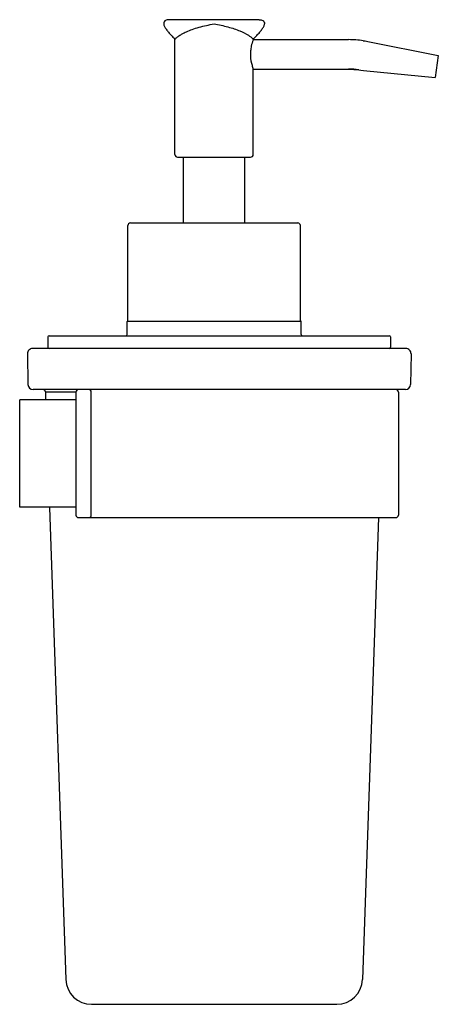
# Model space of a CAD drawing. Header units: millimetres. Extents: x 3990.935 to 3991.017, y 1928.138 to 1928.33.
import ezdxf

# ---------------------------------------------------------------- set-up
doc = ezdxf.new("R2010")
doc.units = ezdxf.units.MM
doc.layers.add('SANINDUSA', color=3, linetype='Continuous')

msp = doc.modelspace()

# ---------------------------------------------------------------- linework, layer by layer
at = {"layer": 'SANINDUSA'}
for p, q in [((3990.98191, 1928.32969), (3990.96435, 1928.32969)), ((3990.96548, 1928.30336), (3990.96548, 1928.32588)), ((3990.96548, 1928.30336), (3990.96548, 1928.32588)), ((3990.98077, 1928.32579), (3990.98074, 1928.3257)), ((3990.98077, 1928.32588), (3990.98084, 1928.32595)), ((3990.98077, 1928.32579), (3990.98077, 1928.32588)), ((3990.98077, 1928.32579), (3990.98077, 1928.32588)), ((3990.98077, 1928.32579), (3990.99941, 1928.32579)), ((3991.00226, 1928.32558), (3991.00264, 1928.32553)), ((3991.00264, 1928.32553), (3991.00314, 1928.32544)), ((3991.00314, 1928.32544), (3991.01694, 1928.32267)), ((3991.01694, 1928.32267), (3991.01631, 1928.31843)), ((3990.98077, 1928.30336), (3990.98077, 1928.32006)), ((3990.98077, 1928.30336), (3990.98077, 1928.32006)), ((3990.98077, 1928.32006), (3990.99941, 1928.32006)), ((3990.99941, 1928.32006), (3991.00141, 1928.31991)), ((3991.00141, 1928.31991), (3991.0018, 1928.31986)), ((3991.0018, 1928.31986), (3991.0023, 1928.3198)), ((3991.0023, 1928.3198), (3991.01631, 1928.31843)), ((3990.96598, 1928.30286), (3990.98027, 1928.30286)), ((3990.96713, 1928.29001), (3990.96713, 1928.30286)), ((3990.97913, 1928.29001), (3990.97913, 1928.30286)), ((3990.95678, 1928.29001), (3990.98948, 1928.29001)), ((3990.95628, 1928.27099), (3990.95628, 1928.28951)), ((3990.95628, 1928.27099), (3990.95628, 1928.28951)), ((3990.98998, 1928.27099), (3990.98998, 1928.28951)), ((3990.98998, 1928.27099), (3990.98998, 1928.28951)), ((3990.95613, 1928.26826), (3990.95613, 1928.27076)), ((3990.99013, 1928.27076), (3990.95613, 1928.27076)), ((3990.99013, 1928.26826), (3990.99013, 1928.27076)), ((3990.94065, 1928.26776), (3990.94065, 1928.26576)), ((3990.9409, 1928.26801), (3991.00736, 1928.26801)), ((3991.00761, 1928.26776), (3991.00761, 1928.26576)), ((3991.01061, 1928.26551), (3990.93765, 1928.26551)), ((3990.93665, 1928.26449), (3990.93675, 1928.25849)), ((3991.01161, 1928.26449), (3991.01151, 1928.25849)), ((3991.01051, 1928.25751), (3990.93775, 1928.25751)), ((3990.94015, 1928.25703), (3990.9402, 1928.25551)), ((3990.94015, 1928.25703), (3990.94613, 1928.25703)), ((3990.93513, 1928.23451), (3990.93513, 1928.25551)), ((3990.94613, 1928.25551), (3990.93513, 1928.25551)), ((3990.94613, 1928.25701), (3990.94613, 1928.23301)), ((3990.94913, 1928.23301), (3990.94913, 1928.25701)), ((3991.00913, 1928.25701), (3991.00913, 1928.23301)), ((3990.94613, 1928.23451), (3990.93513, 1928.23451)), ((3990.94093, 1928.2345), (3990.94415, 1928.14233)), ((3990.94663, 1928.23251), (3991.00863, 1928.23251)), ((3991.00526, 1928.23251), (3991.00211, 1928.14233)), ((3990.94915, 1928.13751), (3990.99711, 1928.13751))]:
    msp.add_line(p, q, dxfattribs=at)
for points in [[(3990.96328, 1928.32886), (3990.96328, 1928.32878), (3990.96331, 1928.32864), (3990.96336, 1928.32851), (3990.96343, 1928.32837), (3990.9635, 1928.32823), (3990.96358, 1928.32809), (3990.96367, 1928.32796), (3990.96377, 1928.32781), (3990.96388, 1928.32767), (3990.96399, 1928.32753), (3990.96411, 1928.32738), (3990.96423, 1928.32723), (3990.96436, 1928.32708), (3990.96449, 1928.32693), (3990.96463, 1928.32678), (3990.96478, 1928.32662), (3990.96493, 1928.32646), (3990.96508, 1928.32629), (3990.96525, 1928.32613), (3990.96542, 1928.32595), (3990.96548, 1928.32588)], [(3990.98084, 1928.32595), (3990.98101, 1928.32613), (3990.98117, 1928.32629), (3990.98133, 1928.32646), (3990.98148, 1928.32662), (3990.98163, 1928.32678), (3990.98176, 1928.32693), (3990.9819, 1928.32708), (3990.98203, 1928.32723), (3990.98215, 1928.32738), (3990.98227, 1928.32753), (3990.98238, 1928.32767), (3990.98248, 1928.32781), (3990.98258, 1928.32796), (3990.98268, 1928.32809), (3990.98276, 1928.32823), (3990.98283, 1928.32837), (3990.98289, 1928.32851), (3990.98294, 1928.32864), (3990.98297, 1928.32878), (3990.98298, 1928.32886)]]:
    msp.add_lwpolyline(points, dxfattribs=at)
for centre, radius, start, end in [((3990.97759, 1928.32284), 0.00441, 43.6934, 45.1351), ((3990.99941, 1928.30643), 0.01936, 81.5327, 90), ((3990.99941, 1928.30643), 0.01363, 81.5327, 90), ((3990.96598, 1928.30336), 0.0005, 180, 270), ((3990.98027, 1928.30336), 0.0005, 270, 0), ((3990.95678, 1928.28951), 0.0005, 90, 180), ((3990.98948, 1928.28951), 0.0005, 0, 90), ((3990.95638, 1928.27076), 0.00025, 113.6268, 180), ((3990.98988, 1928.27076), 0.00025, 0, 66.3732), ((3990.9409, 1928.26776), 0.00025, 90, 180), ((3990.95588, 1928.26826), 0.00025, 270, 0), ((3990.99038, 1928.26826), 0.00025, 180, 270), ((3991.00736, 1928.26776), 0.00025, 0, 90), ((3990.93765, 1928.26451), 0.001, 90, 181), ((3990.9409, 1928.26576), 0.00025, 180, 270), ((3991.00736, 1928.26576), 0.00025, 270, 0), ((3991.01061, 1928.26451), 0.001, 359, 90), ((3990.93775, 1928.25851), 0.001, 181, 270), ((3990.93965, 1928.25701), 0.0005, 2, 90), ((3990.94663, 1928.25701), 0.0005, 90, 180), ((3990.94863, 1928.25701), 0.0005, 0, 90), ((3991.00863, 1928.25701), 0.0005, 0, 90), ((3991.01051, 1928.25851), 0.001, 270, 359), ((3990.94663, 1928.23301), 0.0005, 180, 270), ((3990.94863, 1928.23301), 0.0005, 270, 0), ((3991.00863, 1928.23301), 0.0005, 270, 0), ((3990.94915, 1928.14251), 0.005, 182, 270), ((3990.99711, 1928.14251), 0.005, 270, 358)]:
    msp.add_arc(centre, radius, start, end, dxfattribs=at)
for points, knots in [([(3990.96435, 1928.32969), (3990.96422, 1928.32969), (3990.96397, 1928.32967), (3990.96362, 1928.32956), (3990.96339, 1928.32935), (3990.96329, 1928.3291), (3990.96328, 1928.32894), (3990.96328, 1928.32886)], [0, 0, 0, 0, 0.25226, 0.479484, 0.701739, 0.832424, 1, 1, 1, 1]), ([(3990.96548, 1928.32588), (3990.96553, 1928.32594), (3990.96572, 1928.32612), (3990.96614, 1928.32647), (3990.96684, 1928.32691), (3990.96777, 1928.32737), (3990.9689, 1928.32782), (3990.97021, 1928.32823), (3990.97163, 1928.32859), (3990.97262, 1928.32877), (3990.97313, 1928.32886)], [0, 0, 0, 0, 0.026211, 0.095469, 0.196176, 0.32243, 0.470375, 0.636045, 0.81457, 1, 1, 1, 1]), ([(3990.97313, 1928.32886), (3990.97359, 1928.32878), (3990.9745, 1928.32861), (3990.97581, 1928.3283), (3990.97703, 1928.32793), (3990.97839, 1928.32743), (3990.97963, 1928.32682), (3990.98044, 1928.32622), (3990.9807, 1928.32596)], [0, 0, 0, 0, 0.171603, 0.337868, 0.494102, 0.636374, 0.86635, 1, 1, 1, 1]), ([(3990.98191, 1928.32969), (3990.98204, 1928.32969), (3990.98228, 1928.32967), (3990.98263, 1928.32956), (3990.98286, 1928.32935), (3990.98297, 1928.3291), (3990.98298, 1928.32894), (3990.98298, 1928.32886)], [0, 0, 0, 0, 0.25226, 0.479484, 0.701739, 0.832424, 1, 1, 1, 1]), ([(3990.98074, 1928.3257), (3990.9806, 1928.32532), (3990.98039, 1928.32463), (3990.98022, 1928.32357), (3990.98019, 1928.3223), (3990.98041, 1928.32111), (3990.98069, 1928.3203), (3990.98077, 1928.32006)], [0, 0, 0, 0, 0.210467, 0.375531, 0.555243, 0.869067, 1, 1, 1, 1])]:
    msp.add_open_spline(points, degree=3, knots=knots, dxfattribs=at)

doc.saveas('drawing.dxf')
